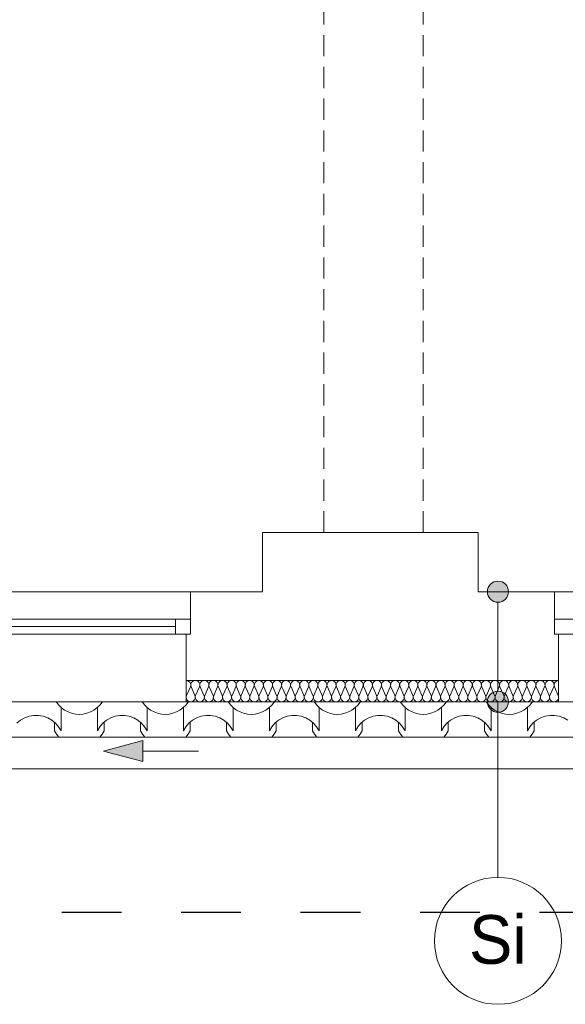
# Model space of a CAD drawing. Extents: x -528673 to -468586, y 24609 to 131944.
# Tile 37 of 87: x -484507 to -481929, y 57035 to 61688. Entities that reach past the tile are written whole.
import ezdxf

# ---------------------------------------------------------------- set-up
doc = ezdxf.new("R2010")
doc.units = 0
doc.header["$MEASUREMENT"] = 0
doc.linetypes.add('Dashed', pattern=[564.444447, 282.222223, -282.222223])
doc.linetypes.add('Krawędzie ukryte', pattern=[150, 100, -50])
for name, color, linetype in [('#PODKŁAD', 252, 'Continuous'), ('Arch opisy', 252, 'Continuous'), ('Inwent Izolacje', 252, 'Continuous'), ('INWENT RURY SPUSTOWE', 252, 'Continuous')]:
    doc.layers.add(name, color=color, linetype=linetype)
for name, color, linetype, lineweight in [('Arch opisy_Nr_Pióra__1', 252, 'Continuous', 25), ('Arch opisy_Nr_Pióra__21', 252, 'Continuous', 9), ('arch wypelnienia_Nr_Pióra__2', 252, 'Continuous', 13), ('INWENT DACH_Nr_Pióra__21', 252, 'Continuous', 9), ('Inwent Izolacje_Nr_Pióra__2', 252, 'Continuous', 13), ('INWENT RURY SPUSTOWE_Nr_Pióra__21', 252, 'Continuous', 9), ('INWENT. OKNA_Nr_Pióra__5', 252, 'Continuous', 13), ('INWENT.ŚCIANY_Nr_Pióra__1', 252, 'Continuous', 25), ('INWENT.ŚCIANY_Nr_Pióra__20', 252, 'Continuous', 60), ('INWENT.ŚCIANY_Nr_Pióra__21', 252, 'Continuous', 9), ('INWENT.ŚCIANY_Nr_Pióra__3', 252, 'Continuous', 13), ('Istniejące stropy_Nr_Pióra__5', 252, 'Continuous', 13)]:
    doc.layers.add(name, color=color, linetype=linetype, lineweight=lineweight)
doc.styles.add('GENERATED_STYLE_5', font='txt')

# ---------------------------------------------------------------- blocks, each defined once
blk = doc.blocks.new('*X30')
at = {"layer": 'arch wypelnienia_Nr_Pióra__2', "linetype": 'Continuous'}
for p, q in [((-484335.2, 58464.5), (-484333.7, 58462)), ((-484333.7, 58462), (-484322.4, 58447.8)), ((-484322.4, 58447.8), (-484309.3, 58435.3)), ((-484141.9, 58435.3), (-484128.8, 58447.8)), ((-484128.8, 58447.8), (-484117.5, 58462)), ((-484117.5, 58462), (-484116, 58464.5)), ((-483928.8, 58464.5), (-483927.3, 58462)), ((-483927.3, 58462), (-483916, 58447.8)), ((-483916, 58447.8), (-483902.9, 58435.3)), ((-483735.5, 58435.3), (-483722.4, 58447.8)), ((-483722.4, 58447.8), (-483711.1, 58462)), ((-483711.1, 58462), (-483709.6, 58464.5)), ((-483522.4, 58464.5), (-483520.9, 58462)), ((-483520.9, 58462), (-483509.6, 58447.8)), ((-483509.6, 58447.8), (-483496.5, 58435.3)), ((-483329.1, 58435.3), (-483316, 58447.8)), ((-483316, 58447.8), (-483304.7, 58462)), ((-483304.7, 58462), (-483303.2, 58464.5)), ((-483116, 58464.5), (-483114.5, 58462)), ((-483114.5, 58462), (-483103.2, 58447.8)), ((-483103.2, 58447.8), (-483090.1, 58435.3)), ((-482922.7, 58435.3), (-482909.6, 58447.8)), ((-482909.6, 58447.8), (-482898.3, 58462)), ((-482898.3, 58462), (-482896.8, 58464.5)), ((-482709.6, 58464.5), (-482708.1, 58462)), ((-482708.1, 58462), (-482696.8, 58447.8)), ((-482696.8, 58447.8), (-482683.7, 58435.3)), ((-482516.3, 58435.3), (-482503.2, 58447.8)), ((-482503.2, 58447.8), (-482491.9, 58462)), ((-482491.9, 58462), (-482490.4, 58464.5)), ((-482303.2, 58464.5), (-482301.7, 58462)), ((-482301.7, 58462), (-482290.4, 58447.8)), ((-482290.4, 58447.8), (-482277.3, 58435.3)), ((-482109.9, 58435.3), (-482096.8, 58447.8)), ((-482096.8, 58447.8), (-482085.5, 58462)), ((-482085.5, 58462), (-482084, 58464.5)), ((-484462, 58396), (-484483, 58388.6)), ((-484440, 58399.8), (-484462, 58396)), ((-484428.8, 58399.8), (-484440, 58399.8)), ((-484417.6, 58399.8), (-484428.8, 58399.8)), ((-484395.6, 58396), (-484417.6, 58399.8)), ((-484374.6, 58388.6), (-484395.6, 58396)), ((-484311.5, 58437.1), (-484311.5, 58350)), ((-484311.5, 58414.8), (-484311.5, 58327.7)), ((-484309.3, 58435.3), (-484294.6, 58424.7)), ((-484294.6, 58424.7), (-484278.5, 58416.2)), ((-484278.5, 58416.2), (-484261.5, 58410)), ((-484261.5, 58410), (-484243.7, 58406.3)), ((-484243.7, 58406.3), (-484225.6, 58405)), ((-484225.6, 58405), (-484207.5, 58406.3)), ((-484207.5, 58406.3), (-484189.7, 58410)), ((-484189.7, 58410), (-484172.7, 58416.2)), ((-484172.7, 58416.2), (-484156.6, 58424.7)), ((-484156.6, 58424.7), (-484141.9, 58435.3)), ((-484139.7, 58437.1), (-484139.7, 58350)), ((-484139.7, 58414.8), (-484139.7, 58327.7)), ((-484055.6, 58396), (-484076.6, 58388.6)), ((-484033.6, 58399.8), (-484055.6, 58396)), ((-484022.4, 58399.8), (-484033.6, 58399.8)), ((-484011.2, 58399.8), (-484022.4, 58399.8)), ((-483989.2, 58396), (-484011.2, 58399.8)), ((-483968.2, 58388.6), (-483989.2, 58396)), ((-483905.1, 58437.1), (-483905.1, 58350)), ((-483905.1, 58414.8), (-483905.1, 58327.7)), ((-483902.9, 58435.3), (-483888.2, 58424.7)), ((-483888.2, 58424.7), (-483872.1, 58416.2)), ((-483872.1, 58416.2), (-483855.1, 58410)), ((-483855.1, 58410), (-483837.3, 58406.3)), ((-483837.3, 58406.3), (-483819.2, 58405)), ((-483819.2, 58405), (-483801.1, 58406.3)), ((-483801.1, 58406.3), (-483783.3, 58410)), ((-483783.3, 58410), (-483766.3, 58416.2)), ((-483766.3, 58416.2), (-483750.2, 58424.7)), ((-483750.2, 58424.7), (-483735.5, 58435.3)), ((-483733.3, 58437.1), (-483733.3, 58350)), ((-483733.3, 58414.8), (-483733.3, 58327.7)), ((-483649.2, 58396), (-483670.2, 58388.6)), ((-483627.2, 58399.8), (-483649.2, 58396)), ((-483616, 58399.8), (-483627.2, 58399.8)), ((-483604.8, 58399.8), (-483616, 58399.8)), ((-483582.8, 58396), (-483604.8, 58399.8)), ((-483561.8, 58388.6), (-483582.8, 58396)), ((-483498.7, 58437.1), (-483498.7, 58350)), ((-483498.7, 58414.8), (-483498.7, 58327.7)), ((-483496.5, 58435.3), (-483481.8, 58424.7)), ((-483481.8, 58424.7), (-483465.7, 58416.2)), ((-483465.7, 58416.2), (-483448.7, 58410)), ((-483448.7, 58410), (-483430.9, 58406.3)), ((-483430.9, 58406.3), (-483412.8, 58405)), ((-483412.8, 58405), (-483394.7, 58406.3)), ((-483394.7, 58406.3), (-483376.9, 58410)), ((-483376.9, 58410), (-483359.9, 58416.2)), ((-483359.9, 58416.2), (-483343.8, 58424.7)), ((-483343.8, 58424.7), (-483329.1, 58435.3)), ((-483326.9, 58437.1), (-483326.9, 58350)), ((-483326.9, 58414.8), (-483326.9, 58327.7)), ((-483242.8, 58396), (-483263.8, 58388.6)), ((-483220.8, 58399.8), (-483242.8, 58396)), ((-483209.6, 58399.8), (-483220.8, 58399.8)), ((-483198.4, 58399.8), (-483209.6, 58399.8)), ((-483176.4, 58396), (-483198.4, 58399.8)), ((-483155.4, 58388.6), (-483176.4, 58396)), ((-483092.3, 58437.1), (-483092.3, 58350)), ((-483092.3, 58414.8), (-483092.3, 58327.7)), ((-483090.1, 58435.3), (-483075.4, 58424.7)), ((-483075.4, 58424.7), (-483059.3, 58416.2)), ((-483059.3, 58416.2), (-483042.3, 58410)), ((-483042.3, 58410), (-483024.5, 58406.3)), ((-483024.5, 58406.3), (-483006.4, 58405)), ((-483006.4, 58405), (-482988.3, 58406.3)), ((-482988.3, 58406.3), (-482970.5, 58410)), ((-482970.5, 58410), (-482953.5, 58416.2)), ((-482953.5, 58416.2), (-482937.4, 58424.7)), ((-482937.4, 58424.7), (-482922.7, 58435.3)), ((-482920.5, 58437.1), (-482920.5, 58350)), ((-482920.5, 58414.8), (-482920.5, 58327.7)), ((-482836.4, 58396), (-482857.4, 58388.6)), ((-482814.4, 58399.8), (-482836.4, 58396)), ((-482803.2, 58399.8), (-482814.4, 58399.8)), ((-482792, 58399.8), (-482803.2, 58399.8)), ((-482770, 58396), (-482792, 58399.8)), ((-482749, 58388.6), (-482770, 58396)), ((-482685.9, 58437.1), (-482685.9, 58350)), ((-482685.9, 58414.8), (-482685.9, 58327.7)), ((-482683.7, 58435.3), (-482669, 58424.7)), ((-482669, 58424.7), (-482652.9, 58416.2)), ((-482652.9, 58416.2), (-482635.9, 58410)), ((-482635.9, 58410), (-482618.1, 58406.3)), ((-482618.1, 58406.3), (-482600, 58405)), ((-482600, 58405), (-482581.9, 58406.3)), ((-482581.9, 58406.3), (-482564.1, 58410)), ((-482564.1, 58410), (-482547.1, 58416.2)), ((-482547.1, 58416.2), (-482531, 58424.7)), ((-482531, 58424.7), (-482516.3, 58435.3)), ((-482514.1, 58437.1), (-482514.1, 58350)), ((-482514.1, 58414.8), (-482514.1, 58327.7)), ((-482430, 58396), (-482451, 58388.6)), ((-482408, 58399.8), (-482430, 58396)), ((-482396.8, 58399.8), (-482408, 58399.8)), ((-482385.6, 58399.8), (-482396.8, 58399.8)), ((-482363.6, 58396), (-482385.6, 58399.8)), ((-482342.6, 58388.6), (-482363.6, 58396)), ((-482279.5, 58437.1), (-482279.5, 58350)), ((-482279.5, 58414.8), (-482279.5, 58327.7)), ((-482277.3, 58435.3), (-482262.6, 58424.7)), ((-482262.6, 58424.7), (-482246.5, 58416.2)), ((-482246.5, 58416.2), (-482229.5, 58410)), ((-482229.5, 58410), (-482211.7, 58406.3)), ((-482211.7, 58406.3), (-482193.6, 58405)), ((-482193.6, 58405), (-482175.5, 58406.3)), ((-482175.5, 58406.3), (-482157.7, 58410)), ((-482157.7, 58410), (-482140.7, 58416.2)), ((-482140.7, 58416.2), (-482124.6, 58424.7)), ((-482124.6, 58424.7), (-482109.9, 58435.3)), ((-482107.7, 58437.1), (-482107.7, 58350)), ((-482107.7, 58414.8), (-482107.7, 58327.7)), ((-482023.6, 58396), (-482044.6, 58388.6)), ((-482001.6, 58399.8), (-482023.6, 58396)), ((-481990.4, 58399.8), (-482001.6, 58399.8)), ((-481979.2, 58399.8), (-481990.4, 58399.8)), ((-481957.2, 58396), (-481979.2, 58399.8)), ((-481936.2, 58388.6), (-481957.2, 58396)), ((-484502.5, 58377.6), (-484519.8, 58363.5)), ((-484483, 58388.6), (-484502.5, 58377.6)), ((-484355.1, 58377.6), (-484374.6, 58388.6)), ((-484337.8, 58363.5), (-484355.1, 58377.6)), ((-484342.9, 58367.7), (-484342.9, 58327.7)), ((-484323.1, 58346.7), (-484337.8, 58363.5)), ((-484113.4, 58363.5), (-484128.1, 58346.7)), ((-484096.1, 58377.6), (-484113.4, 58363.5)), ((-484108.3, 58367.7), (-484108.3, 58327.7)), ((-484076.6, 58388.6), (-484096.1, 58377.6)), ((-483948.7, 58377.6), (-483968.2, 58388.6)), ((-483931.4, 58363.5), (-483948.7, 58377.6)), ((-483936.5, 58367.7), (-483936.5, 58327.7)), ((-483916.7, 58346.7), (-483931.4, 58363.5)), ((-483707, 58363.5), (-483721.7, 58346.7)), ((-483689.7, 58377.6), (-483707, 58363.5)), ((-483701.9, 58367.7), (-483701.9, 58327.7)), ((-483670.2, 58388.6), (-483689.7, 58377.6)), ((-483542.3, 58377.6), (-483561.8, 58388.6)), ((-483525, 58363.5), (-483542.3, 58377.6)), ((-483530.1, 58367.7), (-483530.1, 58327.7)), ((-483510.3, 58346.7), (-483525, 58363.5)), ((-483300.6, 58363.5), (-483315.3, 58346.7)), ((-483283.3, 58377.6), (-483300.6, 58363.5)), ((-483295.5, 58367.7), (-483295.5, 58327.7)), ((-483263.8, 58388.6), (-483283.3, 58377.6)), ((-483135.9, 58377.6), (-483155.4, 58388.6)), ((-483118.6, 58363.5), (-483135.9, 58377.6)), ((-483123.7, 58367.7), (-483123.7, 58327.7)), ((-483103.9, 58346.7), (-483118.6, 58363.5)), ((-482894.2, 58363.5), (-482908.9, 58346.7)), ((-482876.9, 58377.6), (-482894.2, 58363.5)), ((-482889.1, 58367.7), (-482889.1, 58327.7)), ((-482857.4, 58388.6), (-482876.9, 58377.6)), ((-482729.5, 58377.6), (-482749, 58388.6)), ((-482712.2, 58363.5), (-482729.5, 58377.6)), ((-482717.3, 58367.7), (-482717.3, 58327.7)), ((-482697.5, 58346.7), (-482712.2, 58363.5)), ((-482487.8, 58363.5), (-482502.5, 58346.7)), ((-482470.5, 58377.6), (-482487.8, 58363.5)), ((-482482.7, 58367.7), (-482482.7, 58327.7)), ((-482451, 58388.6), (-482470.5, 58377.6)), ((-482323.1, 58377.6), (-482342.6, 58388.6)), ((-482305.8, 58363.5), (-482323.1, 58377.6)), ((-482310.9, 58367.7), (-482310.9, 58327.7)), ((-482291.1, 58346.7), (-482305.8, 58363.5)), ((-482081.4, 58363.5), (-482096.1, 58346.7)), ((-482064.1, 58377.6), (-482081.4, 58363.5)), ((-482076.3, 58367.7), (-482076.3, 58327.7)), ((-482044.6, 58388.6), (-482064.1, 58377.6)), ((-481916.7, 58377.6), (-481936.2, 58388.6)), ((-484342.9, 58327.7), (-484333.7, 58312)), ((-484333.7, 58312), (-484322.6, 58297.9)), ((-484311.5, 58327.7), (-484323.1, 58346.7)), ((-484128.1, 58346.7), (-484139.7, 58327.7)), ((-484128.6, 58297.9), (-484117.5, 58312)), ((-484117.5, 58312), (-484108.3, 58327.7)), ((-483936.5, 58327.7), (-483927.3, 58312)), ((-483927.3, 58312), (-483916.2, 58297.9)), ((-483905.1, 58327.7), (-483916.7, 58346.7)), ((-483721.7, 58346.7), (-483733.3, 58327.7)), ((-483722.2, 58297.9), (-483711.1, 58312)), ((-483711.1, 58312), (-483701.9, 58327.7)), ((-483530.1, 58327.7), (-483520.9, 58312)), ((-483520.9, 58312), (-483509.8, 58297.9)), ((-483498.7, 58327.7), (-483510.3, 58346.7)), ((-483315.3, 58346.7), (-483326.9, 58327.7)), ((-483315.8, 58297.9), (-483304.7, 58312)), ((-483304.7, 58312), (-483295.5, 58327.7)), ((-483123.7, 58327.7), (-483114.5, 58312)), ((-483114.5, 58312), (-483103.4, 58297.9)), ((-483092.3, 58327.7), (-483103.9, 58346.7)), ((-482908.9, 58346.7), (-482920.5, 58327.7)), ((-482909.4, 58297.9), (-482898.3, 58312)), ((-482898.3, 58312), (-482889.1, 58327.7)), ((-482717.3, 58327.7), (-482708.1, 58312)), ((-482708.1, 58312), (-482697, 58297.9)), ((-482685.9, 58327.7), (-482697.5, 58346.7)), ((-482502.5, 58346.7), (-482514.1, 58327.7)), ((-482503, 58297.9), (-482491.9, 58312)), ((-482491.9, 58312), (-482482.7, 58327.7)), ((-482310.9, 58327.7), (-482301.7, 58312)), ((-482301.7, 58312), (-482290.6, 58297.9)), ((-482279.5, 58327.7), (-482291.1, 58346.7)), ((-482096.1, 58346.7), (-482107.7, 58327.7)), ((-482096.6, 58297.9), (-482085.5, 58312)), ((-482085.5, 58312), (-482076.3, 58327.7))]:
    blk.add_line(p, q, dxfattribs=at)
blk = doc.blocks.new('Wypełnienie_15')
at = {"layer": 'arch wypelnienia_Nr_Pióra__2', "linetype": 'Dashed'}
blk.add_blockref('*X30', (0, 0), dxfattribs=at)
blk = doc.blocks.new('Izolacja cieplna 14_201', base_point=(-481960.2, 58564.5))
at = {"layer": 'Inwent Izolacje_Nr_Pióra__2', "linetype": 'Continuous'}
for p, q in [((-483700.5, 58534.7), (-483718.4, 58494.3)), ((-483679.1, 58494.3), (-483696.9, 58534.7)), ((-483657.6, 58534.7), (-483675.5, 58494.3)), ((-483636.1, 58494.3), (-483654, 58534.7)), ((-483614.7, 58534.7), (-483632.5, 58494.3)), ((-483593.2, 58494.3), (-483611.1, 58534.7)), ((-483571.7, 58534.7), (-483589.6, 58494.3)), ((-483550.3, 58494.3), (-483568.1, 58534.7)), ((-483528.8, 58534.7), (-483546.7, 58494.3)), ((-483507.4, 58494.3), (-483525.2, 58534.7)), ((-483485.9, 58534.7), (-483503.7, 58494.3)), ((-483464.4, 58494.3), (-483482.3, 58534.7)), ((-483443, 58534.7), (-483460.8, 58494.3)), ((-483421.5, 58494.3), (-483439.4, 58534.7)), ((-483400, 58534.7), (-483417.9, 58494.3)), ((-483378.6, 58494.3), (-483396.4, 58534.7)), ((-483357.1, 58534.7), (-483375, 58494.3)), ((-483335.6, 58494.3), (-483353.5, 58534.7)), ((-483314.2, 58534.7), (-483332, 58494.3)), ((-483292.7, 58494.3), (-483310.6, 58534.7)), ((-483271.3, 58534.7), (-483289.1, 58494.3)), ((-483249.8, 58494.3), (-483267.7, 58534.7)), ((-483228.3, 58534.7), (-483246.2, 58494.3)), ((-483206.9, 58494.3), (-483224.7, 58534.7)), ((-483185.4, 58534.7), (-483203.3, 58494.3)), ((-483163.9, 58494.3), (-483181.8, 58534.7)), ((-483142.5, 58534.7), (-483160.3, 58494.3)), ((-483121, 58494.3), (-483138.9, 58534.7)), ((-483099.5, 58534.7), (-483117.4, 58494.3)), ((-483078.1, 58494.3), (-483095.9, 58534.7)), ((-483056.6, 58534.7), (-483074.5, 58494.3)), ((-483035.2, 58494.3), (-483053, 58534.7)), ((-483013.7, 58534.7), (-483031.6, 58494.3)), ((-482992.2, 58494.3), (-483010.1, 58534.7)), ((-482970.8, 58534.7), (-482988.6, 58494.3)), ((-482949.3, 58494.3), (-482967.2, 58534.7)), ((-482927.8, 58534.7), (-482945.7, 58494.3)), ((-482906.4, 58494.3), (-482924.2, 58534.7)), ((-482884.9, 58534.7), (-482902.8, 58494.3)), ((-482863.5, 58494.3), (-482881.3, 58534.7)), ((-482842, 58534.7), (-482859.8, 58494.3)), ((-482820.5, 58494.3), (-482838.4, 58534.7)), ((-482799.1, 58534.7), (-482816.9, 58494.3)), ((-482777.6, 58494.3), (-482795.5, 58534.7)), ((-482756.1, 58534.7), (-482774, 58494.3)), ((-482734.7, 58494.3), (-482752.5, 58534.7)), ((-482713.2, 58534.7), (-482731.1, 58494.3)), ((-482691.7, 58494.3), (-482709.6, 58534.7)), ((-482670.3, 58534.7), (-482688.1, 58494.3)), ((-482648.8, 58494.3), (-482666.7, 58534.7)), ((-482627.4, 58534.7), (-482645.2, 58494.3)), ((-482605.9, 58494.3), (-482623.7, 58534.7)), ((-482584.4, 58534.7), (-482602.3, 58494.3)), ((-482563, 58494.3), (-482580.8, 58534.7)), ((-482541.5, 58534.7), (-482559.4, 58494.3)), ((-482520, 58494.3), (-482537.9, 58534.7)), ((-482498.6, 58534.7), (-482516.4, 58494.3)), ((-482477.1, 58494.3), (-482495, 58534.7)), ((-482455.6, 58534.7), (-482473.5, 58494.3)), ((-482434.2, 58494.3), (-482452, 58534.7)), ((-482412.7, 58534.7), (-482430.6, 58494.3)), ((-482391.3, 58494.3), (-482409.1, 58534.7)), ((-482369.8, 58534.7), (-482387.7, 58494.3)), ((-482348.3, 58494.3), (-482366.2, 58534.7)), ((-482326.9, 58534.7), (-482344.7, 58494.3)), ((-482305.4, 58494.3), (-482323.3, 58534.7)), ((-482283.9, 58534.7), (-482301.8, 58494.3)), ((-482262.5, 58494.3), (-482280.3, 58534.7)), ((-482241, 58534.7), (-482258.9, 58494.3)), ((-482219.5, 58494.3), (-482237.4, 58534.7)), ((-482198.1, 58534.7), (-482215.9, 58494.3)), ((-482176.6, 58494.3), (-482194.5, 58534.7)), ((-482155.2, 58534.7), (-482173, 58494.3)), ((-482133.7, 58494.3), (-482151.6, 58534.7)), ((-482112.2, 58534.7), (-482130.1, 58494.3)), ((-482090.8, 58494.3), (-482108.6, 58534.7)), ((-482069.3, 58534.7), (-482087.2, 58494.3)), ((-482047.8, 58494.3), (-482065.7, 58534.7)), ((-482026.4, 58534.7), (-482044.2, 58494.3)), ((-482004.9, 58494.3), (-482022.8, 58534.7)), ((-481983.5, 58534.7), (-482001.3, 58494.3)), ((-481962, 58494.3), (-481979.8, 58534.7))]:
    blk.add_line(p, q, dxfattribs=at)
for centre, start_param, end_param in [((-483720.2, 58543.3), 2.7288, 4.712389), ((-483677.3, 58543.3), 2.7288, 6.695979), ((-483634.3, 58543.3), 2.7288, 6.695979), ((-483591.4, 58543.3), 2.7288, 6.695979), ((-483548.5, 58543.3), 2.7288, 6.695979), ((-483505.6, 58543.3), 2.7288, 6.695979), ((-483462.6, 58543.3), 2.7288, 6.695979), ((-483419.7, 58543.3), 2.7288, 6.695979), ((-483376.8, 58543.3), 2.7288, 6.695979), ((-483333.8, 58543.3), 2.7288, 6.695979), ((-483290.9, 58543.3), 2.7288, 6.695979), ((-483248, 58543.3), 2.7288, 6.695979), ((-483205.1, 58543.3), 2.7288, 6.695979), ((-483162.1, 58543.3), 2.7288, 6.695979), ((-483119.2, 58543.3), 2.7288, 6.695979), ((-483076.3, 58543.3), 2.7288, 6.695979), ((-483033.4, 58543.3), 2.7288, 6.695979), ((-482990.4, 58543.3), 2.7288, 6.695979), ((-482947.5, 58543.3), 2.7288, 6.695979), ((-482904.6, 58543.3), 2.7288, 6.695979), ((-482861.6, 58543.3), 2.7288, 6.695979), ((-482818.7, 58543.3), 2.7288, 6.695979), ((-482775.8, 58543.3), 2.7288, 6.695979), ((-482732.9, 58543.3), 2.7288, 6.695979), ((-482689.9, 58543.3), 2.7288, 6.695979), ((-482647, 58543.3), 2.7288, 6.695979), ((-482604.1, 58543.3), 2.7288, 6.695979), ((-482561.2, 58543.3), 2.7288, 6.695979), ((-482518.2, 58543.3), 2.7288, 6.695979), ((-482475.3, 58543.3), 2.7288, 6.695979), ((-482432.4, 58543.3), 2.7288, 6.695979), ((-482389.5, 58543.3), 2.7288, 6.695979), ((-482346.5, 58543.3), 2.7288, 6.695979), ((-482303.6, 58543.3), 2.7288, 6.695979), ((-482260.7, 58543.3), 2.7288, 6.695979), ((-482217.7, 58543.3), 2.7288, 6.695979), ((-482174.8, 58543.3), 2.7288, 6.695979), ((-482131.9, 58543.3), 2.7288, 6.695979), ((-482089, 58543.3), 2.7288, 6.695979), ((-482046, 58543.3), 2.7288, 6.695979), ((-482003.1, 58543.3), 2.7288, 6.695979), ((-481960.2, 58543.3), 4.712389, 6.695979), ((-483698.7, 58485.8), 5.870392, 9.837571), ((-483655.8, 58485.8), 5.870392, 9.837571), ((-483612.9, 58485.8), 5.870392, 9.837571), ((-483569.9, 58485.8), 5.870392, 9.837571), ((-483527, 58485.8), 5.870392, 9.837571), ((-483484.1, 58485.8), 5.870392, 9.837571), ((-483441.2, 58485.8), 5.870392, 9.837571), ((-483398.2, 58485.8), 5.870392, 9.837571), ((-483355.3, 58485.8), 5.870392, 9.837571), ((-483312.4, 58485.8), 5.870392, 9.837571), ((-483269.5, 58485.8), 5.870392, 9.837571), ((-483226.5, 58485.8), 5.870392, 9.837571), ((-483183.6, 58485.8), 5.870392, 9.837571), ((-483140.7, 58485.8), 5.870392, 9.837571), ((-483097.7, 58485.8), 5.870392, 9.837571), ((-483054.8, 58485.8), 5.870392, 9.837571), ((-483011.9, 58485.8), 5.870392, 9.837571), ((-482969, 58485.8), 5.870392, 9.837571), ((-482926, 58485.8), 5.870392, 9.837571), ((-482883.1, 58485.8), 5.870392, 9.837571), ((-482840.2, 58485.8), 5.870392, 9.837571), ((-482797.3, 58485.8), 5.870392, 9.837571), ((-482754.3, 58485.8), 5.870392, 9.837571), ((-482711.4, 58485.8), 5.870392, 9.837571), ((-482668.5, 58485.8), 5.870392, 9.837571), ((-482625.6, 58485.8), 5.870392, 9.837571), ((-482582.6, 58485.8), 5.870392, 9.837571), ((-482539.7, 58485.8), 5.870392, 9.837571), ((-482496.8, 58485.8), 5.870392, 9.837571), ((-482453.8, 58485.8), 5.870392, 9.837571), ((-482410.9, 58485.8), 5.870392, 9.837571), ((-482368, 58485.8), 5.870392, 9.837571), ((-482325.1, 58485.8), 5.870392, 9.837571), ((-482282.1, 58485.8), 5.870392, 9.837571), ((-482239.2, 58485.8), 5.870392, 9.837571), ((-482196.3, 58485.8), 5.870392, 9.837571), ((-482153.4, 58485.8), 5.870392, 9.837571), ((-482110.4, 58485.8), 5.870392, 9.837571), ((-482067.5, 58485.8), 5.870392, 9.837571), ((-482024.6, 58485.8), 5.870392, 9.837571), ((-481981.6, 58485.8), 5.870392, 9.837571)]:
    blk.add_ellipse(centre, major_axis=(-21.5, 0), ratio=0.990887, start_param=start_param, end_param=end_param, dxfattribs=at)
blk = doc.blocks.new('Linia_92', base_point=(-483661.5, 58231.6))
at = {"layer": 'INWENT RURY SPUSTOWE_Nr_Pióra__21', "linetype": 'Continuous'}
blk.add_hatch(color=256, dxfattribs=at).paths.add_polyline_path([(-484111.5, 58231.6), (-483924.9, 58281.6), (-483924.9, 58181.6)], flags=0)
for p, q in [((-484111.5, 58231.6), (-483924.9, 58281.6)), ((-483924.9, 58281.6), (-483924.9, 58181.6)), ((-484111.5, 58231.6), (-483924.9, 58181.6)), ((-483661.5, 58231.6), (-483924.9, 58231.6))]:
    blk.add_line(p, q, dxfattribs=at)
blk = doc.blocks.new('Linia_173', base_point=(-482247.1, 58984.5))
at = {"layer": 'Arch opisy_Nr_Pióra__21', "linetype": 'Continuous'}
for points in [[(-482197.1, 58984.5), (-482200.9, 59003.7), (-482211.7, 59019.9), (-482227.9, 59030.7), (-482247.1, 59034.5), (-482266.2, 59030.7), (-482282.4, 59019.9), (-482293.2, 59003.7), (-482297.1, 58984.5), (-482293.2, 58965.4), (-482282.4, 58949.2), (-482266.2, 58938.3), (-482247.1, 58934.5), (-482227.9, 58938.3), (-482211.7, 58949.2), (-482200.9, 58965.4)], [(-482197.1, 58464.5), (-482200.9, 58483.7), (-482211.7, 58499.9), (-482227.9, 58510.7), (-482247.1, 58514.5), (-482266.2, 58510.7), (-482282.4, 58499.9), (-482293.2, 58483.7), (-482297.1, 58464.5), (-482293.2, 58445.4), (-482282.4, 58429.2), (-482266.2, 58418.3), (-482247.1, 58414.5), (-482227.9, 58418.3), (-482211.7, 58429.2), (-482200.9, 58445.4)]]:
    blk.add_hatch(color=256, dxfattribs=at).paths.add_polyline_path(points, flags=0)
blk.add_line((-482247.1, 58934.5), (-482247.1, 58514.5), dxfattribs=at)
for centre in [(-482247.1, 58984.5), (-482247.1, 58464.5)]:
    blk.add_circle(centre, 50, dxfattribs=at)
blk = doc.blocks.new('Linia_174', base_point=(-482247.1, 58464.5))
at = {"layer": 'Arch opisy_Nr_Pióra__21', "linetype": 'Continuous'}
blk.add_line((-482247.1, 58464.5), (-482247.1, 57634.7), dxfattribs=at)
blk.add_circle((-482247.1, 57334.7), 300, dxfattribs=at)
blk = doc.blocks.new('PIĘTRO')
at = {"layer": 'INWENT DACH_Nr_Pióra__21', "color": 252, "linetype": 'Continuous', "lineweight": 15}
for p, q in [((-487520.2, 58297.9), (-474160.2, 58297.9)), ((-474160.2, 58147.9), (-487520.2, 58147.9))]:
    blk.add_line(p, q, dxfattribs=at)
at = {"layer": 'INWENT. OKNA_Nr_Pióra__5', "color": 252, "linetype": 'Continuous', "lineweight": 15}
for p, q in [((-485980.2, 58854.5), (-483700.2, 58854.5)), ((-485910.2, 58819.5), (-483770.2, 58819.5)), ((-483770.2, 58854.5), (-483770.2, 58784.5)), ((-483700.2, 58854.5), (-483700.2, 58784.5)), ((-481980.2, 58854.5), (-481980.2, 58784.5)), ((-481980.2, 58854.5), (-479700.2, 58854.5)), ((-485980.2, 58784.5), (-483700.2, 58784.5)), ((-481980.2, 58784.5), (-479700.2, 58784.5))]:
    blk.add_line(p, q, dxfattribs=at)
at = {"layer": 'INWENT.ŚCIANY_Nr_Pióra__1', "color": 252, "linetype": 'Continuous', "lineweight": 15}
for p, q in [((-482340.2, 59264.5), (-483360.2, 59264.5)), ((-483360.2, 59264.5), (-483360.2, 58984.5)), ((-482340.2, 58984.5), (-482340.2, 59264.5)), ((-483700.2, 58984.5), (-483700.2, 58784.5)), ((-483700.2, 58984.5), (-483360.2, 58984.5)), ((-481980.2, 58984.5), (-482340.2, 58984.5)), ((-481980.2, 58984.5), (-481980.2, 58784.5)), ((-483720.2, 58784.5), (-483720.2, 58564.5)), ((-483720.2, 58784.5), (-483700.2, 58784.5)), ((-481980.2, 58784.5), (-481960.2, 58784.5)), ((-481960.2, 58784.5), (-481960.2, 58564.5)), ((-481960.2, 58564.5), (-483720.2, 58564.5))]:
    blk.add_line(p, q, dxfattribs=at)
at = {"layer": 'INWENT.ŚCIANY_Nr_Pióra__20', "color": 252, "linetype": 'Dashed', "lineweight": 30}
blk.add_line((-493903.7, 57470.7), (-469728.7, 57470.7), dxfattribs=at)
at = {"layer": 'INWENT.ŚCIANY_Nr_Pióra__21', "color": 252, "linetype": 'Continuous', "lineweight": 15}
for p, q in [((-485980.2, 58984.5), (-483700.2, 58984.5)), ((-481980.2, 58984.5), (-479700.2, 58984.5)), ((-485960.2, 58464.5), (-483720.2, 58464.5)), ((-481960.2, 58464.5), (-479720.2, 58464.5))]:
    blk.add_line(p, q, dxfattribs=at)
at = {"layer": 'INWENT.ŚCIANY_Nr_Pióra__3', "color": 252, "linetype": 'Continuous', "lineweight": 15}
for p, q in [((-483720.2, 58564.5), (-483720.2, 58464.5)), ((-481960.2, 58564.5), (-481960.2, 58464.5)), ((-483720.2, 58464.5), (-481960.2, 58464.5))]:
    blk.add_line(p, q, dxfattribs=at)
at = {"layer": 'Istniejące stropy_Nr_Pióra__5', "color": 252, "linetype": 'Krawędzie ukryte', "lineweight": 15}
for p, q in [((-483070.2, 59264.5), (-483070.2, 67744.5)), ((-482600.2, 59264.5), (-482600.2, 67744.5))]:
    blk.add_line(p, q, dxfattribs=at)
at = {"layer": 'Arch opisy', "color": 252, "linetype": 'Continuous', "lineweight": 15}
for name, p in [('Linia_173', (-482247.1, 58984.5)), ('Linia_174', (-482247.1, 58464.5))]:
    blk.add_blockref(name, p, dxfattribs=at)
at = {"layer": 'arch wypelnienia_Nr_Pióra__2', "color": 252, "linetype": 'Dashed', "lineweight": 15}
blk.add_blockref('Wypełnienie_15', (0, 0), dxfattribs=at)
at = {"layer": 'Inwent Izolacje', "color": 252, "linetype": 'Continuous', "lineweight": 15}
blk.add_blockref('Izolacja cieplna 14_201', (-481960.2, 58564.5), dxfattribs=at)
at = {"layer": 'INWENT RURY SPUSTOWE', "color": 252, "linetype": 'Continuous', "lineweight": 15}
blk.add_blockref('Linia_92', (-483661.5, 58231.6), dxfattribs=at)
at = {"layer": 'Arch opisy_Nr_Pióra__1', "color": 252, "linetype": 'Continuous', "lineweight": 15, "insert": (-482247.1, 57456.1), "char_height": 230, "attachment_point": 2, "style": 'GENERATED_STYLE_5'}
blk.add_mtext('{Si}', dxfattribs=at)

msp = doc.modelspace()

# ---------------------------------------------------------------- block references
at = {"layer": '#PODKŁAD'}
msp.add_blockref('PIĘTRO', (0, 0), dxfattribs=at)

doc.saveas('drawing.dxf')
